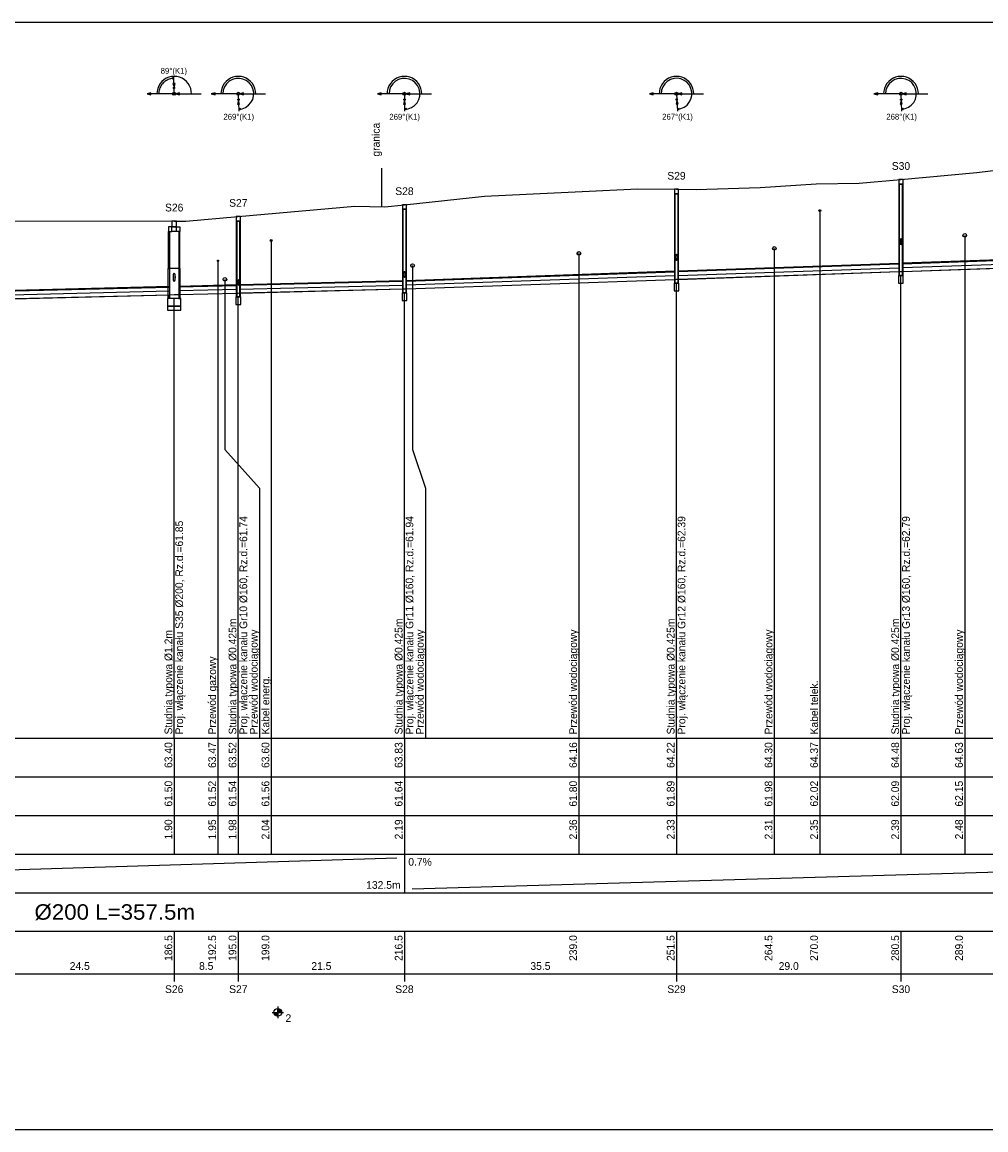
# Model space of a CAD drawing. Header units: metres. Extents: x 2733 to 3788, y -1659 to 878.
# Tile 20 of 23: x 3205 to 3455, y 185 to 472. Entities that reach past the tile are written whole.
import ezdxf
from ezdxf.enums import TextEntityAlignment as Align

# ---------------------------------------------------------------- set-up
doc = ezdxf.new("R2010")
doc.units = ezdxf.units.M
doc.header["$LTSCALE"] = 0.2
doc.layers.add('M_Ramki do druku', color=7, linetype='CONTINUOUS', lineweight=25)
doc.layers.add('M_Ramki rysunków', color=2, linetype='CONTINUOUS', lineweight=25)
for name, color, linetype in [('SJ_10_Uzbr__nad', 7, 'CONTINUOUS'), ('SJ_14_Krawędzie', 7, 'CONTINUOUS'), ('SJ_15_Linie_tab', 7, 'CONTINUOUS'), ('SJ_16_Liczby', 7, 'CONTINUOUS'), ('SJ_19_Opis_Pz', 7, 'CONTINUOUS'), ('SJ_21_Opis_wl', 7, 'CONTINUOUS'), ('SJ_23_Opis_uzbr', 7, 'CONTINUOUS'), ('SJ_25_Linie_opi', 7, 'CONTINUOUS'), ('SJ_27_Wymiary', 7, 'CONTINUOUS'), ('SJ_2_Teren_istn', 3, 'CONTINUOUS'), ('SJ_5_Węzły', 7, 'CONTINUOUS'), ('SJ_8_KS_GRAWITA', 7, 'CONTINUOUS'), ('SJ_9_Uzbr__podz', 7, 'CONTINUOUS')]:
    doc.layers.add(name, color=color, linetype=linetype)
doc.styles.add('MCAD_TS', font='GENISO.SHX', dxfattribs={"width": 0.8, "oblique": 15})
doc.styles.add('OPISOWY', font='GOTHIC.TTF')

# ---------------------------------------------------------------- blocks, each defined once
blk = doc.blocks.new('*U66')
at = {"layer": 'M_Ramki rysunków', "color": 0, "linetype": 'ByBlock', "lineweight": -2}
blk.add_lwpolyline([(15, 5), (15, 292), (945, 292), (945, 5)], close=True, dxfattribs=at)
at = {"layer": 'M_Ramki do druku', "style": 'MCAD_TS', "width": 0.8}
for tag, p in [('KOMENTARZ', (6.54, 30.57)), ('RYSUNEK', (10.28, 30.57)), ('DATA', (14.02, 30.57))]:
    blk.add_attdef(tag, p, '', height=2, rotation=90, dxfattribs=at)

msp = doc.modelspace()

# ---------------------------------------------------------------- linework, layer by layer
at = {"layer": 'SJ_10_Uzbr__nad'}
msp.add_line((3298.16, 424.66), (3298.16, 434.66), dxfattribs=at)
at = {"layer": 'SJ_14_Krawędzie'}
for p, q in [((3433.16, 408.91), (3493.24, 411.01)), ((3374.99, 406.87), (3432.31, 408.88)), ((3304.48, 404.4), (3374.14, 406.84)), ((3195.88, 401.68), (3243.19, 402.87)), ((3245.59, 402.93), (3260.59, 403.3)), ((3261.44, 403.32), (3303.63, 404.38))]:
    msp.add_line(p, q, dxfattribs=at)
at = {"layer": 'SJ_15_Linie_tab'}
for p, q in [((2871.24, 286.94), (3586.71, 286.94)), ((3244.39, 286.94), (3244.39, 256.94)), ((3255.74, 286.94), (3255.74, 276.94)), ((3261.01, 286.94), (3261.01, 256.94)), ((3269.54, 286.94), (3269.54, 276.94)), ((3304.06, 286.94), (3304.06, 256.94)), ((3349.28, 286.94), (3349.28, 276.94)), ((3374.56, 286.94), (3374.56, 256.94)), ((3399.92, 286.94), (3399.92, 276.94)), ((3411.73, 286.94), (3411.73, 276.94)), ((3432.74, 286.94), (3432.74, 256.94)), ((3449.28, 286.94), (3449.28, 276.94)), ((2871.24, 276.94), (3586.71, 276.94)), ((3255.74, 276.94), (3255.74, 266.94)), ((3269.54, 276.94), (3269.54, 266.94)), ((3349.28, 276.94), (3349.28, 266.94)), ((3399.92, 276.94), (3399.92, 266.94)), ((3411.73, 276.94), (3411.73, 266.94)), ((3449.28, 276.94), (3449.28, 266.94)), ((2871.24, 266.94), (3586.71, 266.94)), ((3255.74, 266.94), (3255.74, 256.94)), ((3269.54, 266.94), (3269.54, 256.94)), ((3349.28, 266.94), (3349.28, 256.94)), ((3399.92, 266.94), (3399.92, 256.94)), ((3411.73, 266.94), (3411.73, 256.94)), ((3449.28, 266.94), (3449.28, 256.94)), ((2871.24, 256.94), (3586.71, 256.94)), ((3040.68, 247.94), (3302.06, 255.94)), ((3304.06, 256.94), (3304.06, 246.94)), ((3306.06, 247.94), (3584.71, 255.94)), ((2871.24, 246.94), (3586.71, 246.94)), ((2871.24, 236.94), (3586.71, 236.94)), ((3244.39, 236.94), (3244.39, 223.94)), ((3261.01, 236.94), (3261.01, 223.94)), ((3304.06, 236.94), (3304.06, 223.94)), ((3374.56, 236.94), (3374.56, 223.94)), ((3432.74, 236.94), (3432.74, 223.94)), ((2871.24, 225.94), (3586.71, 225.94))]:
    msp.add_line(p, q, dxfattribs=at)
for points in [[(3374.56, 286.94), (3374.56, 404.84)], [(3432.74, 286.94), (3432.74, 406.88)], [(3304.06, 286.94), (3304.06, 402.38)], [(3244.39, 286.94), (3244.39, 400.87)], [(3261.01, 286.94), (3261.01, 401.3)]]:
    msp.add_lwpolyline(points, dxfattribs=at)
at = {"layer": 'SJ_16_Liczby'}
for p, q in [((3269.74, 215.94), (3272.74, 215.94)), ((3270.25, 215.8), (3272.23, 216.08)), ((3270.25, 215.87), (3272.24, 216.01)), ((3270.27, 215.74), (3272.22, 216.15)), ((3270.28, 215.67), (3272.21, 216.22)), ((3270.3, 215.6), (3272.18, 216.29)), ((3270.33, 215.54), (3272.16, 216.35)), ((3270.36, 215.47), (3272.13, 216.41)), ((3270.4, 215.41), (3272.09, 216.47)), ((3270.43, 215.36), (3272.05, 216.53)), ((3270.48, 215.3), (3272.01, 216.59)), ((3270.52, 215.25), (3271.96, 216.64)), ((3270.57, 215.2), (3271.91, 216.69)), ((3270.63, 215.16), (3271.86, 216.73)), ((3270.68, 215.11), (3271.8, 216.77)), ((3270.74, 215.08), (3271.74, 216.81)), ((3270.81, 215.04), (3271.68, 216.84)), ((3270.87, 215.02), (3271.62, 216.87)), ((3270.93, 214.99), (3271.55, 216.89)), ((3271, 214.97), (3271.49, 216.91)), ((3271.07, 214.96), (3271.42, 216.93)), ((3271.14, 214.95), (3271.35, 216.94)), ((3271.21, 214.94), (3271.28, 216.94)), ((3271.24, 217.44), (3271.24, 214.44))]:
    msp.add_line(p, q, dxfattribs=at)
msp.add_circle((3271.24, 215.94), 1, dxfattribs=at)
at = {"layer": 'SJ_21_Opis_wl'}
for centre, major_axis in [((3432.74, 415.62), (0, -0.8)), ((3432.74, 415.62), (0, -0.727)), ((3374.56, 411.58), (0, -0.8)), ((3374.56, 411.58), (0, -0.727)), ((3304.06, 407.12), (0, -0.8)), ((3304.06, 407.12), (0, -0.727)), ((3244.39, 406.4), (0, -1.1)), ((3244.39, 406.4), (0, -1)), ((3261.01, 405.04), (0, -0.8)), ((3261.01, 405.04), (0, -0.727))]:
    msp.add_ellipse(centre, major_axis=major_axis, ratio=0.2, dxfattribs=at)
at = {"layer": 'SJ_25_Linie_opi'}
for p, q in [((3411.73, 423.65), (3411.73, 286.94)), ((3449.28, 417.25), (3449.28, 286.94)), ((3269.54, 415.92), (3269.54, 286.94)), ((3399.92, 413.89), (3399.92, 286.94)), ((3255.74, 410.69), (3255.74, 286.94)), ((3349.28, 412.58), (3349.28, 286.94))]:
    msp.add_line(p, q, dxfattribs=at)
for points in [[(3306.18, 409.43), (3306.18, 361.74), (3309.56, 351.74), (3309.56, 286.94)], [(3257.52, 405.85), (3257.52, 361.74), (3266.51, 351.74), (3266.51, 286.94)]]:
    msp.add_lwpolyline(points, dxfattribs=at)
at = {"layer": 'SJ_27_Wymiary'}
for p, q in [((3244.39, 453.94), (3244.31, 458.44)), ((3244.39, 453.94), (3237.39, 453.94)), ((3244.39, 453.94), (3251.39, 453.96)), ((3261.01, 453.94), (3254.01, 453.94)), ((3261.01, 453.94), (3261.11, 449.44)), ((3261.01, 453.94), (3268.01, 453.92)), ((3304.06, 453.94), (3297.06, 453.94)), ((3304.06, 453.94), (3304.11, 449.44)), ((3304.06, 453.94), (3311.06, 453.91)), ((3374.56, 453.94), (3367.56, 453.94)), ((3374.56, 453.94), (3381.56, 453.95)), ((3374.56, 453.94), (3374.8, 449.45)), ((3432.74, 453.94), (3425.74, 453.94)), ((3432.74, 453.94), (3432.88, 449.45)), ((3432.74, 453.94), (3439.74, 453.92))]:
    msp.add_line(p, q, dxfattribs=at)
for points in [[(3248.89, 453.95), (3248.83, 454.65), (3248.66, 455.34), (3248.39, 455.99), (3248.02, 456.59), (3247.56, 457.13), (3247.03, 457.59), (3246.42, 457.96), (3245.77, 458.22), (3245.08, 458.39), (3244.38, 458.44), (3243.68, 458.39), (3242.99, 458.22), (3242.34, 457.95), (3241.74, 457.58), (3241.2, 457.12), (3240.74, 456.59), (3240.38, 455.99), (3240.11, 455.33), (3239.94, 454.65), (3239.89, 453.94)], [(3244.32, 457.94), (3244.01, 457.93), (3243.7, 457.88), (3243.4, 457.82), (3243.1, 457.73), (3242.81, 457.62), (3242.53, 457.49), (3242.26, 457.33), (3242, 457.16), (3241.76, 456.96), (3241.53, 456.75), (3241.33, 456.52), (3241.13, 456.27), (3240.96, 456.01), (3240.81, 455.74), (3240.68, 455.46), (3240.58, 455.17), (3240.49, 454.87), (3240.43, 454.56), (3240.4, 454.25), (3240.39, 453.94)], [(3265.51, 453.93), (3265.46, 454.63), (3265.3, 455.32), (3265.03, 455.98), (3264.66, 456.58), (3264.2, 457.12), (3263.67, 457.58), (3263.07, 457.95), (3262.41, 458.22), (3261.73, 458.39), (3261.02, 458.44), (3260.32, 458.39), (3259.63, 458.22), (3258.98, 457.96), (3258.37, 457.59), (3257.84, 457.13), (3257.38, 456.59), (3257.01, 455.99), (3256.74, 455.34), (3256.57, 454.65), (3256.51, 453.94)], [(3261.1, 449.94), (3262.02, 450.07), (3262.9, 450.41), (3263.66, 450.95), (3264.29, 451.65), (3264.73, 452.47), (3264.97, 453.37), (3265, 454.31), (3264.8, 455.23), (3264.4, 456.07), (3263.81, 456.8), (3263.07, 457.37), (3262.22, 457.76), (3261.3, 457.93), (3260.36, 457.89), (3259.47, 457.63), (3258.65, 457.17), (3257.97, 456.53), (3257.45, 455.75), (3257.12, 454.87), (3257.01, 453.94)], [(3308.56, 453.92), (3308.51, 454.63), (3308.34, 455.32), (3308.08, 455.97), (3307.71, 456.58), (3307.25, 457.11), (3306.72, 457.58), (3306.11, 457.95), (3305.46, 458.22), (3304.77, 458.39), (3304.07, 458.44), (3303.36, 458.39), (3302.68, 458.23), (3302.02, 457.96), (3301.42, 457.59), (3300.88, 457.13), (3300.42, 456.59), (3300.05, 455.99), (3299.78, 455.34), (3299.61, 454.65), (3299.56, 453.94)], [(3304.1, 449.94), (3305.03, 450.06), (3305.91, 450.4), (3306.69, 450.93), (3307.32, 451.62), (3307.77, 452.44), (3308.01, 453.35), (3308.04, 454.29), (3307.85, 455.21), (3307.46, 456.05), (3306.87, 456.79), (3306.13, 457.36), (3305.28, 457.75), (3304.36, 457.93), (3303.42, 457.89), (3302.52, 457.63), (3301.7, 457.17), (3301.01, 456.54), (3300.49, 455.76), (3300.17, 454.87), (3300.06, 453.94)], [(3379.06, 453.95), (3379, 454.65), (3378.84, 455.34), (3378.57, 455.99), (3378.2, 456.59), (3377.74, 457.13), (3377.2, 457.59), (3376.6, 457.95), (3375.95, 458.22), (3375.26, 458.39), (3374.56, 458.44), (3373.85, 458.39), (3373.17, 458.22), (3372.52, 457.95), (3371.91, 457.58), (3371.38, 457.12), (3370.92, 456.59), (3370.55, 455.99), (3370.28, 455.33), (3370.12, 454.65), (3370.06, 453.94)], [(3374.77, 449.95), (3375.69, 450.11), (3376.54, 450.47), (3377.29, 451.02), (3377.89, 451.73), (3378.31, 452.56), (3378.53, 453.46), (3378.53, 454.39), (3378.32, 455.3), (3377.91, 456.13), (3377.31, 456.84), (3376.57, 457.4), (3375.72, 457.77), (3374.8, 457.94), (3373.87, 457.88), (3372.98, 457.62), (3372.18, 457.15), (3371.5, 456.52), (3370.99, 455.74), (3370.67, 454.87), (3370.56, 453.94)], [(3437.24, 453.93), (3437.18, 454.63), (3437.02, 455.32), (3436.75, 455.97), (3436.38, 456.58), (3435.93, 457.12), (3435.39, 457.58), (3434.79, 457.95), (3434.14, 458.22), (3433.45, 458.39), (3432.74, 458.44), (3432.04, 458.39), (3431.35, 458.23), (3430.7, 457.96), (3430.09, 457.59), (3429.56, 457.13), (3429.1, 456.59), (3428.73, 455.99), (3428.46, 455.34), (3428.29, 454.65), (3428.24, 453.94)], [(3432.87, 449.95), (3433.79, 450.09), (3434.66, 450.44), (3435.42, 450.98), (3436.03, 451.68), (3436.47, 452.51), (3436.7, 453.41), (3436.72, 454.34), (3436.51, 455.25), (3436.11, 456.1), (3435.52, 456.82), (3434.77, 457.38), (3433.92, 457.76), (3433, 457.93), (3432.07, 457.89), (3431.17, 457.63), (3430.36, 457.16), (3429.68, 456.53), (3429.17, 455.75), (3428.84, 454.87), (3428.74, 453.94)]]:
    msp.add_lwpolyline(points, dxfattribs=at)
for points in [[(3244.32, 457.94), (3243.84, 458.06), (3243.84, 457.81)], [(3244.36, 455.64), (3244.6, 456.61), (3244.08, 456.6)], [(3237.39, 453.94), (3238.35, 453.68), (3238.35, 454.2)], [(3244.79, 453.94), (3245.75, 453.69), (3245.75, 454.2)], [(3254.01, 453.94), (3254.98, 453.68), (3254.98, 454.2)], [(3261.41, 453.94), (3262.38, 453.68), (3262.38, 454.2)], [(3297.06, 453.94), (3298.02, 453.68), (3298.02, 454.2)], [(3304.46, 453.94), (3305.42, 453.68), (3305.43, 454.2)], [(3367.56, 453.94), (3368.53, 453.68), (3368.53, 454.2)], [(3374.96, 453.94), (3375.93, 453.69), (3375.93, 454.2)], [(3425.74, 453.94), (3426.7, 453.68), (3426.7, 454.2)], [(3433.14, 453.94), (3434.1, 453.68), (3434.1, 454.2)], [(3261.05, 452.24), (3260.81, 451.27), (3261.33, 451.28)], [(3304.08, 452.24), (3303.83, 451.27), (3304.35, 451.28)], [(3374.65, 452.25), (3374.44, 451.27), (3374.96, 451.29)], [(3432.79, 452.24), (3432.56, 451.27), (3433.08, 451.29)], [(3261.1, 449.94), (3261.58, 449.82), (3261.58, 450.08)], [(3304.1, 449.94), (3304.59, 449.82), (3304.59, 450.08)], [(3374.77, 449.95), (3375.26, 449.84), (3375.25, 450.1)], [(3432.87, 449.95), (3433.36, 449.83), (3433.35, 450.09)]]:
    msp.add_lwpolyline(points, close=True, dxfattribs=at)
for centre, radius in [((3244.39, 453.94), 0.4), ((3244.36, 455.44), 0.2), ((3261.01, 453.94), 0.4), ((3304.06, 453.94), 0.4), ((3374.56, 453.94), 0.4), ((3432.74, 453.94), 0.4), ((3261.05, 452.44), 0.2), ((3304.08, 452.44), 0.2), ((3374.64, 452.45), 0.2), ((3432.78, 452.44), 0.2)]:
    msp.add_circle(centre, radius, dxfattribs=at)
at = {"layer": 'SJ_2_Teren_istn'}
msp.add_lwpolyline([(3195.92, 421.04), (3244.39, 420.95), (3247.39, 420.94), (3261.01, 422.16), (3291.19, 424.84), (3298.94, 424.64), (3304.06, 425.2), (3324.82, 427.44), (3364.58, 429.29), (3374.56, 429.19), (3379.7, 429.14), (3396.29, 429.64), (3410.8, 430.64), (3421.94, 430.74), (3432.74, 431.73), (3452.42, 433.54), (3463.74, 434.94)], dxfattribs=at)
at = {"layer": 'SJ_5_Węzły'}
for p, q in [((3244.99, 419.45), (3243.79, 419.45)), ((3244.99, 418.25), (3243.79, 418.25)), ((3245.71, 408.65), (3243.07, 408.65))]:
    msp.add_line(p, q, dxfattribs=at)
for points in [[(3432.2, 430.53), (3433.27, 430.53), (3433.27, 431.73), (3432.2, 431.73)], [(3432.2, 406.88), (3433.27, 406.88), (3433.27, 430.53), (3432.2, 430.53)], [(3432.31, 406.88), (3433.16, 406.88), (3433.16, 430.53), (3432.31, 430.53)], [(3374.03, 427.99), (3375.09, 427.99), (3375.09, 429.19), (3374.03, 429.19)], [(3374.03, 404.84), (3375.09, 404.84), (3375.09, 427.99), (3374.03, 427.99)], [(3374.14, 404.84), (3374.99, 404.84), (3374.99, 427.99), (3374.14, 427.99)], [(3303.53, 424), (3304.59, 424), (3304.59, 425.2), (3303.53, 425.2)], [(3260.48, 420.96), (3261.55, 420.96), (3261.55, 422.16), (3260.48, 422.16)], [(3303.53, 402.38), (3304.59, 402.38), (3304.59, 424), (3303.53, 424)], [(3303.63, 402.38), (3304.48, 402.38), (3304.48, 424), (3303.63, 424)], [(3243.79, 419.45), (3242.89, 419.45), (3242.89, 418.25), (3243.79, 418.25)], [(3243.76, 419.45), (3245.01, 419.45), (3245.01, 420.95), (3243.76, 420.95)], [(3244.99, 419.45), (3245.89, 419.45), (3245.89, 418.25), (3244.99, 418.25)], [(3260.48, 401.3), (3261.55, 401.3), (3261.55, 420.96), (3260.48, 420.96)], [(3260.59, 401.3), (3261.44, 401.3), (3261.44, 420.96), (3260.59, 420.96)], [(3243.19, 408.65), (3242.89, 408.65), (3242.89, 418.25), (3243.19, 418.25)], [(3245.59, 408.65), (3245.89, 408.65), (3245.89, 418.25), (3245.59, 418.25)], [(3243.19, 400.87), (3242.8, 400.87), (3242.8, 408.65), (3243.19, 408.65)], [(3245.59, 400.87), (3245.97, 400.87), (3245.97, 408.65), (3245.59, 408.65)], [(3432.74, 406.88), (3432.31, 406.88), (3432.31, 407.88), (3432.74, 407.89), (3433.16, 407.91), (3433.16, 406.88)], [(3373.95, 402.84), (3375.17, 402.84), (3375.17, 404.84), (3373.95, 404.84)], [(3374.56, 404.84), (3374.14, 404.84), (3374.14, 405.84), (3374.56, 405.86), (3374.99, 405.87), (3374.99, 404.84)], [(3432.12, 404.88), (3433.35, 404.88), (3433.35, 406.88), (3432.12, 406.88)], [(3244.39, 400.87), (3243.19, 400.87), (3243.19, 401.87), (3244.39, 401.9), (3245.59, 401.93), (3245.59, 400.87)], [(3261.01, 401.3), (3260.59, 401.3), (3260.59, 402.3), (3261.01, 402.31), (3261.44, 402.32), (3261.44, 401.3)], [(3303.45, 400.38), (3304.67, 400.38), (3304.67, 402.38), (3303.45, 402.38)], [(3304.06, 402.38), (3303.63, 402.38), (3303.63, 403.38), (3304.06, 403.39), (3304.48, 403.4), (3304.48, 402.38)], [(3242.66, 398.87), (3246.11, 398.87), (3246.11, 400.87), (3242.66, 400.87)], [(3260.4, 399.3), (3261.63, 399.3), (3261.63, 401.3), (3260.4, 401.3)], [(3242.66, 397.87), (3246.11, 397.87), (3246.11, 398.87), (3242.66, 398.87)]]:
    msp.add_lwpolyline(points, close=True, dxfattribs=at)
at = {"layer": 'SJ_8_KS_GRAWITA'}
for points in [[(3433.16, 409.91), (3493.24, 412.01), (3493.24, 412.11), (3433.16, 410.01)], [(3304.48, 405.4), (3374.14, 407.84), (3374.14, 407.94), (3304.48, 405.5)], [(3374.99, 407.87), (3432.31, 409.88), (3432.31, 409.98), (3374.99, 407.97)], [(3374.99, 405.87), (3432.31, 407.88), (3432.31, 407.78), (3374.99, 405.77)], [(3433.16, 407.91), (3493.24, 410.01), (3493.24, 409.91), (3433.16, 407.81)], [(3261.44, 404.32), (3303.63, 405.38), (3303.63, 405.48), (3261.44, 404.42)], [(3304.48, 403.4), (3374.14, 405.84), (3374.14, 405.74), (3304.48, 403.3)], [(3195.88, 402.68), (3243.19, 403.87), (3243.19, 403.97), (3195.88, 402.78)], [(3195.88, 400.68), (3243.19, 401.87), (3243.19, 401.77), (3195.88, 400.58)], [(3245.59, 403.93), (3260.59, 404.3), (3260.59, 404.4), (3245.59, 404.03)], [(3245.59, 401.93), (3260.59, 402.3), (3260.59, 402.2), (3245.59, 401.83)], [(3261.44, 402.32), (3303.63, 403.38), (3303.63, 403.28), (3261.44, 402.22)]]:
    msp.add_lwpolyline(points, close=True, dxfattribs=at)
at = {"layer": 'SJ_9_Uzbr__podz'}
for centre, radius in [((3411.73, 423.65), 0.25), ((3269.54, 415.92), 0.25), ((3449.28, 417.25), 0.472), ((3449.28, 417.25), 0.45), ((3399.92, 413.89), 0.472), ((3399.92, 413.89), 0.45), ((3255.74, 410.69), 0.168), ((3255.74, 410.69), 0.16), ((3349.28, 412.58), 0.472), ((3349.28, 412.58), 0.45), ((3306.18, 409.43), 0.472), ((3306.18, 409.43), 0.45), ((3257.52, 405.85), 0.472), ((3257.52, 405.85), 0.45)]:
    msp.add_circle(centre, radius, dxfattribs=at)

# ---------------------------------------------------------------- block references
at = {"layer": 'M_Ramki do druku'}
msp.add_blockref('*U66', (2753.45, 180.49), dxfattribs=at)

# ---------------------------------------------------------------- texts
at = {"layer": 'SJ_16_Liczby', "style": 'OPISOWY'}
for s, height, p in [('89%%D(K1)', 1.5, (3244.3, 459.14)), ('269%%D(K1)', 1.5, (3261.12, 447.24)), ('269%%D(K1)', 1.5, (3304.12, 447.24)), ('267%%D(K1)', 1.5, (3374.83, 447.25)), ('268%%D(K1)', 1.5, (3432.91, 447.25)), ('S30', 2, (3432.74, 434.23)), ('S29', 2, (3374.56, 431.69)), ('S28', 2, (3304.06, 427.7)), ('S26', 2, (3244.39, 423.45)), ('S27', 2, (3261.01, 424.66)), ('24.5', 2, (3219.92, 226.94)), ('8.5', 2, (3252.7, 226.94)), ('21.5', 2, (3282.54, 226.94)), ('35.5', 2, (3339.31, 226.94)), ('29.0', 2, (3403.65, 226.94)), ('S26', 2, (3244.39, 220.94)), ('S27', 2, (3261.01, 220.94)), ('S28', 2, (3304.06, 220.94)), ('S29', 2, (3374.56, 220.94)), ('S30', 2, (3432.74, 220.94))]:
    msp.add_text(s, height=height, dxfattribs=at).set_placement(p, align=Align.CENTER)
for s, p in [('63.40', (3243.89, 285.94)), ('63.47', (3255.24, 285.94)), ('63.52', (3260.51, 285.94)), ('63.60', (3269.04, 285.94)), ('63.83', (3303.56, 285.94)), ('64.16', (3348.78, 285.94)), ('64.22', (3374.06, 285.94)), ('64.30', (3399.42, 285.94)), ('64.37', (3411.23, 285.94)), ('64.48', (3432.24, 285.94)), ('64.63', (3448.78, 285.94)), ('61.50', (3243.89, 275.94)), ('61.52', (3255.24, 275.94)), ('61.54', (3260.51, 275.94)), ('61.56', (3269.04, 275.94)), ('61.64', (3303.56, 275.94)), ('61.80', (3348.78, 275.94)), ('61.89', (3374.06, 275.94)), ('61.98', (3399.42, 275.94)), ('62.02', (3411.23, 275.94)), ('62.09', (3432.24, 275.94)), ('62.15', (3448.78, 275.94)), ('1.90', (3243.89, 265.94)), ('1.95', (3255.24, 265.94)), ('1.98', (3260.51, 265.94)), ('2.04', (3269.04, 265.94)), ('2.19', (3303.56, 265.94)), ('2.36', (3348.78, 265.94)), ('2.33', (3374.06, 265.94)), ('2.31', (3399.42, 265.94)), ('2.35', (3411.23, 265.94)), ('2.39', (3432.24, 265.94)), ('2.48', (3448.78, 265.94)), ('186.5', (3243.89, 235.94)), ('192.5', (3255.24, 235.94)), ('195.0', (3260.51, 235.94)), ('199.0', (3269.04, 235.94)), ('216.5', (3303.56, 235.94)), ('239.0', (3348.78, 235.94)), ('251.5', (3374.06, 235.94)), ('264.5', (3399.42, 235.94)), ('270.0', (3411.23, 235.94)), ('280.5', (3432.24, 235.94)), ('289.0', (3448.78, 235.94))]:
    msp.add_text(s, height=2, rotation=90, dxfattribs=at).set_placement(p, align=Align.RIGHT)
for s, p in [('0.7%', (3305.06, 253.94)), ('2', (3273.24, 213.44))]:
    msp.add_text(s, height=2, dxfattribs=at).set_placement(p)
msp.add_text('132.5m', height=2, dxfattribs=at).set_placement((3303.06, 247.94), align=Align.RIGHT)
at = {"layer": 'SJ_16_Liczby', "style": 'OPISOWY', "width": 1.022279}
msp.add_text('%%C200 L=357.5m', height=4, dxfattribs=at).set_placement((3208.18, 239.94), (3249.78, 239.94), align=Align.FIT)
at = {"layer": 'SJ_19_Opis_Pz', "style": 'OPISOWY'}
for s, p in [('Studnia typowa %%C0.425m', (3260.51, 287.94)), ('Studnia typowa %%C0.425m', (3303.56, 287.94)), ('Studnia typowa %%C0.425m', (3374.06, 287.94)), ('Studnia typowa %%C0.425m', (3432.24, 287.94)), ('Studnia typowa %%C1.2m', (3243.89, 287.94))]:
    msp.add_text(s, height=2, rotation=90, dxfattribs=at).set_placement(p)
at = {"layer": 'SJ_21_Opis_wl', "style": 'OPISOWY'}
for s, p in [('Proj. włączenie kanału Gr10 %%C160, Rz.d.=61.74', (3263.31, 287.94)), ('Proj. włączenie kanału Gr11 %%C160, Rz.d.=61.94', (3306.36, 287.94)), ('Proj. włączenie kanału Gr12 %%C160, Rz.d.=62.39', (3376.86, 287.94)), ('Proj. włączenie kanału Gr13 %%C160, Rz.d.=62.79', (3435.04, 287.94)), ('Proj. włączenie kanału S35 %%C200, Rz.d.=61.85', (3246.69, 287.94))]:
    msp.add_text(s, height=2, rotation=90, dxfattribs=at).set_placement(p)
at = {"layer": 'SJ_23_Opis_uzbr', "style": 'OPISOWY'}
for s, p in [('granica', (3297.66, 437.66)), ('Przewód wodociągowy', (3266.01, 287.94)), ('Przewód wodociągowy', (3309.06, 287.94)), ('Przewód wodociągowy', (3348.78, 287.94)), ('Przewód wodociągowy', (3399.42, 287.94)), ('Przewód wodociągowy', (3448.78, 287.94)), ('Przewód gazowy', (3255.24, 287.94)), ('Kabel energ.', (3269.04, 287.94)), ('Kabel telek.', (3411.23, 287.94))]:
    msp.add_text(s, height=2, rotation=90, dxfattribs=at).set_placement(p)

doc.saveas('drawing.dxf')
